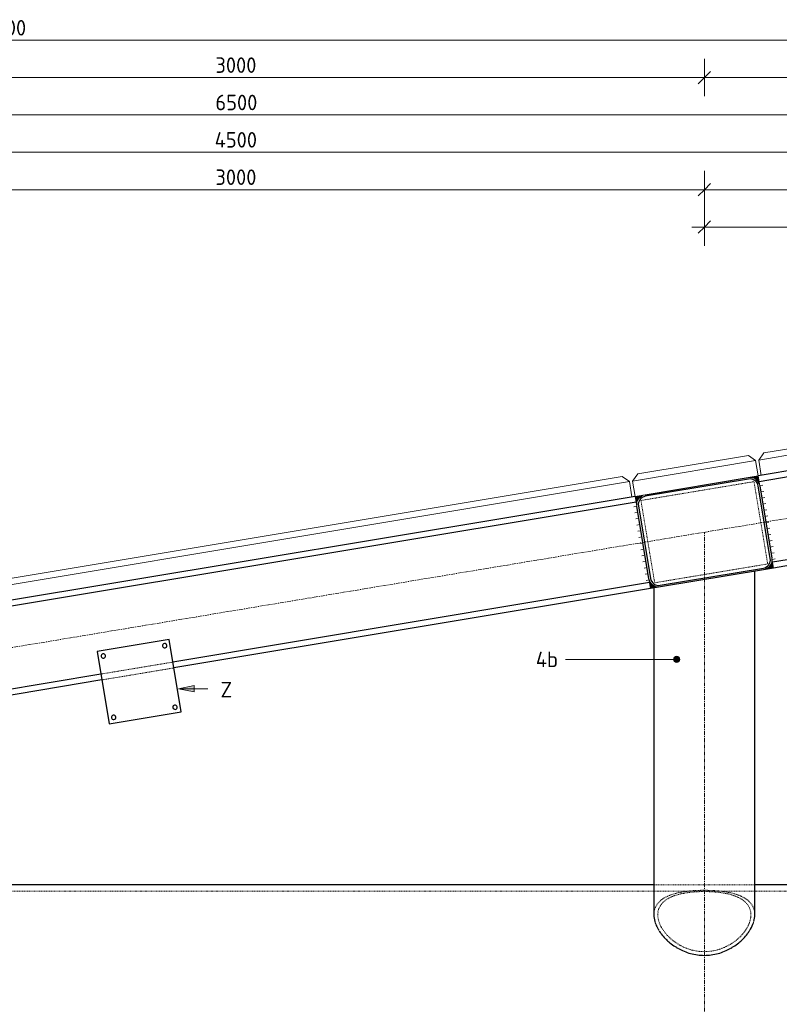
# Model space of a CAD drawing. Header units: millimetres. Extents: x -236694 to -141708, y -41476 to 103952.
# Tile 102 of 103: x -230421 to -227982, y 100789 to 103952. Entities that reach past the tile are written whole.
import ezdxf

# ---------------------------------------------------------------- set-up
doc = ezdxf.new("R2010")
doc.units = ezdxf.units.MM
doc.linetypes.add('Grid Line', pattern=[22.225, 12.7, -3.175, 3.175, -3.175])
doc.linetypes.add('XX-HIDDEN', pattern=[4, 2, -2])
for name, color, linetype, lineweight in [('Multi-Category Tags', 10, 'Continuous', 18), ('Multi-Category Tags-1', 7, 'Continuous', 18), ('N-CO-BC-BETONVORM-G', 50, 'Continuous', 25), ('N-CO-BC-BETONVORM-G-1', 50, 'XX-HIDDEN', 18), ('N-CO-BC-BETONVORM-GN', 10, 'XX-HIDDEN', 18), ('N-CO-KC-KUNSTSTOFVORM-G', 7, 'Continuous', 13), ('N-CO-SC-STAALVORM-G', 10, 'Continuous', 25), ('X-XX-AL-CONSTRUCTIELIJN-G', 7, 'Continuous', 25), ('X-XX-AL-CONSTRUCTIELIJN-G-1', 7, 'Grid Line', 18), ('X-XX-AL-M', 7, 'Continuous', 18), ('X-XX-AL-M-20', 7, 'Continuous', 18), ('X-XX-AL-T25-1', 250, 'Continuous', 13), ('X-XX-AL-T25-2', 7, 'Continuous', 13), ('X_XX_AL_DETAIL1_G', 7, 'Continuous', 13)]:
    doc.layers.add(name, color=color, linetype=linetype, lineweight=lineweight)
doc.styles.add('NLCS-ISO_1', font='NLCS-ISO.ttf', dxfattribs={"height": 50})
doc.dimstyles.new('2_5_NLCS_diagonal', dxfattribs={"dimscale": 304.8, "dimtxt": 50.137748, "dimasz": 0.131234, "dimexe": 0.19685, "dimexo": 0.0625, "dimgap": 0, "dimtad": 1, "dimdec": 0, "dimzin": 0, "dimdsep": 46, "dimtxsty": 'NLCS-ISO_1', "dimblk1": 'OBLIQUE', "dimblk2": 'OBLIQUE', "dimsah": 1, "dimcen": 0.09, "dimdle": 0.131234, "dimazin": 0, "dimtfac": 1, "dimtdec": 4, "dimtix": 1, "dimtmove": 0, "dimatfit": 3, "dimfxl": 0.19685, "dimfxlon": 1, "dimtvp": 1, "dimtolj": 1, "dimtzin": 0, "dimarcsym": 2})

# ---------------------------------------------------------------- blocks, each defined once
blk = doc.blocks.new('GM_afdekklepje - GM_afdekklepje-3673590-Bovenaanzicht geleidewerk dubbel')
at = {"layer": 'N-CO-SC-STAALVORM-G'}
for p, q in [((168, 145), (-168, 145)), ((-195, 118), (-195, -118)), ((195, -118), (195, 118)), ((-168, -145), (168, -145))]:
    blk.add_line(p, q, dxfattribs=at)
for centre, start, end in [((-168, 118), 90, 180), ((168, 118), 0, 90), ((-168, -118), 180, 270), ((168, -118), 270, 360)]:
    blk.add_arc(centre, 27, start, end, dxfattribs=at)
blk = doc.blocks.new('GM_Hakorit_3820 - GM_Hakorit_3820-3593615-Bovenaanzicht geleidewerk dubbel')
at = {"layer": 'N-CO-KC-KUNSTSTOFVORM-G'}
for p, q in [((-200, 0), (-200, -50)), ((200, -50), (200, 0)), ((-200, -50), (200, -50)), ((-180, -70), (-200, -50)), ((200, -50), (180, -70)), ((180, -70), (-180, -70))]:
    blk.add_line(p, q, dxfattribs=at)
blk = doc.blocks.new('GM_Hakorit_1100 - GM_Hakorit_1100-3713549-Bovenaanzicht geleidewerk dubbel')
at = {"layer": 'N-CO-KC-KUNSTSTOFVORM-G'}
for p, q in [((-550, -50), (-550, 0)), ((550, 0), (550, -50)), ((550, -50), (-550, -50)), ((-550, -50), (-530, -70)), ((530, -70), (550, -50)), ((530, -70), (-530, -70))]:
    blk.add_line(p, q, dxfattribs=at)
blk = doc.blocks.new('GM_Hakorit_2620 - GM_Hakorit_2620-3643089-Bovenaanzicht geleidewerk dubbel')
at = {"layer": 'N-CO-KC-KUNSTSTOFVORM-G'}
for p, q in [((-1310, -50), (-1310, 0)), ((1310, 0), (1310, -50)), ((1310, -50), (-1310, -50)), ((-1310, -50), (-1290, -70)), ((1290, -70), (1310, -50)), ((1290, -70), (-1290, -70))]:
    blk.add_line(p, q, dxfattribs=at)
blk = doc.blocks.new('GM_Bevestigingsplaat radardetector2 - GM_Bevestigingsplaat radardetector2-3839163-Bovenaanzicht geleidewerk dubbel')
at = {"layer": 'N-CO-SC-STAALVORM-G'}
for p, q in [((117.5, 92.5), (-117.5, 92.5)), ((-117.5, 92.5), (-117.5, -142.5)), ((117.5, -142.5), (117.5, 92.5)), ((-117.5, -142.5), (117.5, -142.5))]:
    blk.add_line(p, q, dxfattribs=at)
for centre, start, end in [((-100, 75), 0, 180), ((-100, 75), 180, 360), ((100, 75), 0, 180), ((100, 75), 180, 360), ((-100, -125), 0, 180), ((-100, -125), 180, 360), ((100, -125), 0, 180), ((100, -125), 180, 360)]:
    blk.add_arc(centre, 7, start, end, dxfattribs=at)
blk = doc.blocks.new('NLI_Balk_Buis - ø813_20-3690250-Bovenaanzicht geleidewerk dubbel')
at = {"layer": 'N-CO-BC-BETONVORM-GN'}
for p, q in [((1338, 386.5), (-1338.1, 386.5)), ((1661.9, 406.5), (1338.1, 406.5)), ((1350.3, 386.5), (1338.1, 386.5)), ((1649.7, 386.5), (1350.3, 386.5)), ((1661.9, 386.5), (1649.7, 386.5)), ((2838, 386.5), (1662, 386.5))]:
    blk.add_line(p, q, dxfattribs=at)
at = {"layer": 'N-CO-SC-STAALVORM-G'}
for p, q in [((1338, 406.5), (-1338.1, 406.5)), ((2838, 406.5), (1661.9, 406.5))]:
    blk.add_line(p, q, dxfattribs=at)
blk = doc.blocks.new('DIMBLOCK3-Bovenaanzicht geleidewerk dubbel')
at = {"layer": 'X-XX-AL-M-20'}
for p, q in [((-231222.7, 103705.7), (-231222.7, 103825.7)), ((-228222.7, 103705.7), (-228222.7, 103825.7)), ((-231222.7, 103765.7), (-231202.7, 103785.7)), ((-228222.7, 103765.7), (-228202.7, 103785.7)), ((-231222.7, 103765.7), (-231242.7, 103745.7)), ((-231222.7, 103765.7), (-228222.7, 103765.7)), ((-231222.7, 103765.7), (-231222.7, 103705.7)), ((-228222.7, 103765.7), (-228242.7, 103745.7)), ((-228222.7, 103765.7), (-228222.7, 103705.7))]:
    blk.add_line(p, q, dxfattribs=at)
at = {"layer": 'X-XX-AL-M-20', "color": 0, "insert": (-229792.7, 103830.8), "char_height": 50, "width": 168.009, "attachment_point": 1, "line_spacing_factor": 1.135194, "style": 'NLCS-ISO_1'}
blk.add_mtext('3000', dxfattribs=at)
blk = doc.blocks.new('_Oblique')
at = {"color": 0, "linetype": 'ByBlock', "lineweight": -2}
blk.add_line((-0.5, -0.5), (0.5, 0.5), dxfattribs=at)
blk = doc.blocks.new('DIMBLOCK4-Bovenaanzicht geleidewerk dubbel')
at = {"layer": 'X-XX-AL-M-20'}
for p, q in [((-228222.7, 103705.7), (-228222.7, 103825.7)), ((-226722.7, 103705.7), (-226722.7, 103825.7)), ((-228222.7, 103765.7), (-228202.7, 103785.7)), ((-226722.7, 103765.7), (-226702.7, 103785.7)), ((-228222.7, 103765.7), (-228242.7, 103745.7)), ((-228222.7, 103765.7), (-226722.7, 103765.7)), ((-228222.7, 103765.7), (-228222.7, 103705.7)), ((-226722.7, 103765.7), (-226742.7, 103745.7)), ((-226722.7, 103765.7), (-226722.7, 103705.7))]:
    blk.add_line(p, q, dxfattribs=at)
at = {"layer": 'X-XX-AL-M-20', "color": 0, "insert": (-227537.5, 103830.8), "char_height": 50, "width": 155.522, "attachment_point": 1, "line_spacing_factor": 1.135194, "style": 'NLCS-ISO_1'}
blk.add_mtext('1500', dxfattribs=at)
blk = doc.blocks.new('DIMBLOCK6-Bovenaanzicht geleidewerk dubbel')
at = {"layer": 'X-XX-AL-M-20'}
for p, q in [((-235472.7, 103825.7), (-235472.7, 103945.7)), ((-225472.7, 103825.7), (-225472.7, 103945.7)), ((-235472.7, 103885.7), (-235452.7, 103905.7)), ((-225472.7, 103885.7), (-225452.7, 103905.7)), ((-235512.7, 103885.7), (-225432.7, 103885.7)), ((-235472.7, 103885.7), (-235492.7, 103865.7)), ((-235472.7, 103885.7), (-235472.7, 103825.7)), ((-225472.7, 103885.7), (-225492.7, 103865.7)), ((-225472.7, 103885.7), (-225472.7, 103825.7))]:
    blk.add_line(p, q, dxfattribs=at)
at = {"layer": 'X-XX-AL-M-20', "color": 0, "insert": (-230555, 103950.8), "char_height": 50, "width": 197.524, "attachment_point": 1, "line_spacing_factor": 1.135194, "style": 'NLCS-ISO_1'}
blk.add_mtext('10000', dxfattribs=at)
blk = doc.blocks.new('DIMBLOCK8-Bovenaanzicht geleidewerk dubbel')
at = {"layer": 'X-XX-AL-M-20'}
for p, q in [((-231972.7, 103465.7), (-231972.7, 103585.7)), ((-227472.7, 103465.7), (-227472.7, 103585.7)), ((-231972.7, 103525.7), (-231992.7, 103505.7)), ((-231972.7, 103525.7), (-231952.7, 103545.7)), ((-231972.7, 103525.7), (-227472.7, 103525.7)), ((-231972.7, 103525.7), (-231972.7, 103465.7)), ((-227472.7, 103525.7), (-227492.7, 103505.7)), ((-227472.7, 103525.7), (-227452.7, 103545.7)), ((-227472.7, 103525.7), (-227472.7, 103465.7))]:
    blk.add_line(p, q, dxfattribs=at)
at = {"layer": 'X-XX-AL-M-20', "color": 0, "insert": (-229795.1, 103590.8), "char_height": 50, "width": 173.685, "attachment_point": 1, "line_spacing_factor": 1.135194, "style": 'NLCS-ISO_1'}
blk.add_mtext('4500', dxfattribs=at)
blk = doc.blocks.new('DIMBLOCK11-Bovenaanzicht geleidewerk dubbel')
at = {"layer": 'X-XX-AL-M-20'}
for p, q in [((-232972.7, 103585.7), (-232972.7, 103705.7)), ((-226472.7, 103585.7), (-226472.7, 103705.7)), ((-232972.7, 103645.7), (-232952.7, 103665.7)), ((-226472.7, 103645.7), (-226452.7, 103665.7)), ((-232972.7, 103645.7), (-232992.7, 103625.7)), ((-232972.7, 103645.7), (-226432.7, 103645.7)), ((-232972.7, 103645.7), (-232972.7, 103585.7)), ((-226472.7, 103645.7), (-226492.7, 103625.7)), ((-226472.7, 103645.7), (-226472.7, 103585.7))]:
    blk.add_line(p, q, dxfattribs=at)
at = {"layer": 'X-XX-AL-M-20', "color": 0, "insert": (-229792.7, 103710.8), "char_height": 50, "width": 168.009, "attachment_point": 1, "line_spacing_factor": 1.135194, "style": 'NLCS-ISO_1'}
blk.add_mtext('6500', dxfattribs=at)
blk = doc.blocks.new('DIMBLOCK14-Bovenaanzicht geleidewerk dubbel')
at = {"layer": 'X-XX-AL-M-20'}
for p, q in [((-231222.7, 103345.7), (-231222.7, 103465.7)), ((-228222.7, 103345.7), (-228222.7, 103465.7)), ((-231222.7, 103405.7), (-231242.7, 103385.7)), ((-231222.7, 103405.7), (-231202.7, 103425.7)), ((-231222.7, 103405.7), (-228222.7, 103405.7)), ((-231222.7, 103405.7), (-231222.7, 103345.7)), ((-228222.7, 103405.7), (-228242.7, 103385.7)), ((-228222.7, 103405.7), (-228202.7, 103425.7)), ((-228222.7, 103405.7), (-228222.7, 103345.7))]:
    blk.add_line(p, q, dxfattribs=at)
at = {"layer": 'X-XX-AL-M-20', "color": 0, "insert": (-229792.7, 103470.8), "char_height": 50, "width": 168.009, "attachment_point": 1, "line_spacing_factor": 1.135194, "style": 'NLCS-ISO_1'}
blk.add_mtext('3000', dxfattribs=at)
blk = doc.blocks.new('DIMBLOCK15-Bovenaanzicht geleidewerk dubbel')
at = {"layer": 'X-XX-AL-M-20'}
for p, q in [((-228222.7, 103345.7), (-228222.7, 103465.7)), ((-226722.7, 103345.7), (-226722.7, 103465.7)), ((-228222.7, 103405.7), (-228242.7, 103385.7)), ((-228222.7, 103405.7), (-228202.7, 103425.7)), ((-228222.7, 103405.7), (-226722.7, 103405.7)), ((-228222.7, 103405.7), (-228222.7, 103345.7)), ((-226722.7, 103405.7), (-226742.7, 103385.7)), ((-226722.7, 103405.7), (-226702.7, 103425.7)), ((-226722.7, 103405.7), (-226722.7, 103345.7))]:
    blk.add_line(p, q, dxfattribs=at)
at = {"layer": 'X-XX-AL-M-20', "color": 0, "insert": (-227537.5, 103470.8), "char_height": 50, "width": 155.522, "attachment_point": 1, "line_spacing_factor": 1.135194, "style": 'NLCS-ISO_1'}
blk.add_mtext('1500', dxfattribs=at)
blk = doc.blocks.new('DIMBLOCK19-Bovenaanzicht geleidewerk dubbel')
at = {"layer": 'X-XX-AL-M-20'}
for p, q in [((-228222.7, 103225.7), (-228222.7, 103345.7)), ((-227472.7, 103225.7), (-227472.7, 103345.7)), ((-228222.7, 103285.7), (-228202.7, 103305.7)), ((-227472.7, 103285.7), (-227452.7, 103305.7)), ((-228262.7, 103285.7), (-227472.7, 103285.7)), ((-228222.7, 103285.7), (-228242.7, 103265.7)), ((-228222.7, 103285.7), (-228222.7, 103225.7)), ((-227472.7, 103285.7), (-227492.7, 103265.7)), ((-227472.7, 103285.7), (-227472.7, 103225.7))]:
    blk.add_line(p, q, dxfattribs=at)
at = {"layer": 'X-XX-AL-M-20', "color": 0, "insert": (-227900.2, 103350.8), "char_height": 50, "width": 126.007, "attachment_point": 1, "line_spacing_factor": 1.135194, "style": 'NLCS-ISO_1'}
blk.add_mtext('750', dxfattribs=at)

msp = doc.modelspace()

# ---------------------------------------------------------------- hatches: boundary and pattern name
at = {"layer": 'Multi-Category Tags'}
msp.add_hatch(color=256, dxfattribs=at).paths.add_polyline_path([(-229910.8, 101802.5), (-229860.8, 101792.5), (-229860.8, 101812.5)], flags=0)
at = {"layer": 'X-XX-AL-CONSTRUCTIELIJN-G'}
for points in [[(-228044.9, 102454.6), (-228050.1, 102486.2), (-228081.7, 102480.9), (-228073.3, 102481.2), (-228065.2, 102479.4), (-228057.8, 102475.4), (-228051.7, 102469.7), (-228047.3, 102462.6)], [(-228439.4, 102388.9), (-228439.7, 102397.2), (-228437.8, 102405.4), (-228433.9, 102412.7), (-228428.2, 102418.9), (-228421.1, 102423.3), (-228413.1, 102425.7), (-228444.7, 102420.5), (-228442.1, 102405)], [(-228032.4, 102185), (-228000.8, 102190.3), (-228006.1, 102221.9), (-228005.8, 102213.5), (-228007.7, 102205.4), (-228011.6, 102198), (-228017.3, 102191.9), (-228024.4, 102187.5)], [(-228395.4, 102124.5), (-228363.8, 102129.8), (-228372.1, 102129.5), (-228380.3, 102131.4), (-228387.7, 102135.3), (-228393.8, 102141), (-228398.2, 102148.1), (-228400.6, 102156.1), (-228397, 102134.5)]]:
    msp.add_hatch(color=256, dxfattribs=at).paths.add_polyline_path(points, flags=0)
at = {"layer": 'X-XX-AL-T25-1'}
h = msp.add_hatch(color=256, dxfattribs=at)
edge = h.paths.add_edge_path(flags=0)
edge.add_arc((-228311.7, 101896.8), 10, 0, 360)

# ---------------------------------------------------------------- linework, layer by layer
at = {"layer": 'Multi-Category Tags'}
for p, q in [((-229860.8, 101812.5), (-229910.8, 101802.5)), ((-229910.8, 101802.5), (-229860.8, 101792.5)), ((-229910.8, 101802.5), (-229817.4, 101802.5)), ((-229860.8, 101792.5), (-229860.8, 101812.5))]:
    msp.add_line(p, q, dxfattribs=at)
at = {"layer": 'N-CO-BC-BETONVORM-GN'}
for p, q in [((-228063.3, 102467.8), (-228426.3, 102407.3)), ((-228019.2, 102203.4), (-228063.3, 102467.8)), ((-228426.3, 102407.3), (-228382.2, 102142.9)), ((-228382.2, 102142.9), (-228019.2, 102203.4)), ((-229929, 101888.2), (-230160.7, 101849.6)), ((-229925.9, 101869.4), (-230157.6, 101830.8))]:
    msp.add_line(p, q, dxfattribs=at)
for points, knots in [([(-228384.7, 101076.7), (-228384.6, 101086.1), (-228381.5, 101099.5), (-228371.6, 101114.4), (-228361.3, 101124.3), (-228348.6, 101132.6), (-228333.6, 101139.4), (-228316.6, 101144.9), (-228297.8, 101149.1), (-228283.7, 101151.2), (-228276.2, 101152.1), (-228275.6, 101152.2)], [0.0010706, 0.0010706, 0.0010706, 0.0010706, 0.0869565, 0.1304348, 0.173913, 0.2173913, 0.2608696, 0.3043478, 0.3478261, 0.3913043, 0.3950486, 0.3950486, 0.3950486, 0.3950486]), ([(-228372.2, 101076.3), (-228372.2, 101080.9), (-228371.2, 101089.9), (-228366.5, 101102.2), (-228359, 101113.1), (-228348.7, 101122.6), (-228336, 101130.6), (-228321, 101137.1), (-228304, 101142.3), (-228279.1, 101147.6), (-228251.5, 101150.4), (-228222.7, 101151.1), (-228194, 101150.4), (-228166.4, 101147.6), (-228141.5, 101142.3), (-228124.5, 101137.1), (-228109.5, 101130.6), (-228096.8, 101122.6), (-228086.5, 101113.1), (-228076.4, 101098.5), (-228073.3, 101085.6), (-228073.3, 101076.3)], [-1, -1, -1, -1, -0.954545, -0.909091, -0.863636, -0.818182, -0.772727, -0.727273, -0.681818, -0.636364, -0.545455, -0.5, -0.454545, -0.363636, -0.318182, -0.272727, -0.227273, -0.181818, -0.136364, -0.090909, 0, 0, 0, 0]), ([(-228274.5, 101152.3), (-228268.5, 101153), (-228255.1, 101154.2), (-228234, 101155.1), (-228211.5, 101155.1), (-228190.4, 101154.2), (-228177, 101153), (-228171, 101152.3)], [0.3972218, 0.3972218, 0.3972218, 0.3972218, 0.4347826, 0.4782609, 0.5217391, 0.5652174, 0.6027843, 0.6027843, 0.6027843, 0.6027843]), ([(-228169.9, 101152.2), (-228169.3, 101152.1), (-228161.8, 101151.2), (-228147.7, 101149.1), (-228128.9, 101144.9), (-228111.9, 101139.4), (-228096.9, 101132.6), (-228084.2, 101124.3), (-228072.2, 101112.8), (-228063.2, 101097.3), (-228060.8, 101083.7), (-228060.8, 101076.7)], [0.6049577, 0.6049577, 0.6049577, 0.6049577, 0.6086957, 0.6521739, 0.6956522, 0.7391304, 0.7826087, 0.826087, 0.8695652, 0.9347826, 0.9989296, 0.9989296, 0.9989296, 0.9989296]), ([(-228073.3, 101076.3), (-228073.3, 101071.7), (-228074.3, 101062.1), (-228078.9, 101047.3), (-228086.5, 101032.3), (-228096.8, 101017.7), (-228109.5, 101003.8), (-228124.5, 100991), (-228141.5, 100979.7), (-228166.4, 100967.3), (-228194, 100959.6), (-228222.7, 100957.6), (-228251.5, 100959.6), (-228279.1, 100967.3), (-228304, 100979.7), (-228321, 100991), (-228336, 101003.8), (-228348.7, 101017.7), (-228359, 101032.3), (-228369.1, 101052.3), (-228372.2, 101067), (-228372.2, 101076.3)], [-1, -1, -1, -1, -0.954545, -0.909091, -0.863636, -0.818182, -0.772727, -0.727273, -0.681818, -0.636364, -0.545455, -0.5, -0.454545, -0.363636, -0.318182, -0.272727, -0.227273, -0.181818, -0.136364, -0.090909, 0, 0, 0, 0]), ([(-228065.2, 101050.9), (-228064.8, 101051.9), (-228064.4, 101053.2), (-228064, 101054.6), (-228063.9, 101055)], [0.92659944, 0.92659944, 0.92659944, 0.92659944, 0.93478261, 0.93822891, 0.93822891, 0.93822891, 0.93822891])]:
    msp.add_open_spline(points, degree=3, knots=knots, dxfattribs=at)
for points in [[(-228381.6, 101055), (-228381.2, 101053.6), (-228380.8, 101052.3), (-228380.3, 101050.9)], [(-228369.7, 101028), (-228369.1, 101027), (-228368.5, 101026), (-228367.9, 101025)], [(-228077.6, 101025), (-228077, 101026), (-228076.4, 101027), (-228075.8, 101028)], [(-228346.8, 100998.8), (-228346.5, 100998.5), (-228346.2, 100998.2), (-228345.9, 100997.9)], [(-228099.6, 100997.9), (-228099.3, 100998.2), (-228099, 100998.5), (-228098.7, 100998.8)], [(-228308.8, 100969.6), (-228307.8, 100969), (-228306.7, 100968.4), (-228305.7, 100967.8)], [(-228139.8, 100967.8), (-228138.8, 100968.4), (-228137.7, 100969), (-228136.7, 100969.6)]]:
    msp.add_open_spline(points, degree=3, dxfattribs=at)
at = {"layer": 'N-CO-SC-STAALVORM-G'}
for p, q in [((-226944.7, 102670.5), (-228050.1, 102486.2)), ((-226941.6, 102651.7), (-228047, 102467.5)), ((-228413.1, 102425.7), (-228081.7, 102480.9)), ((-228044.9, 102454.6), (-228006.1, 102221.9)), ((-228444.7, 102420.5), (-231050.1, 101986.2)), ((-228441.6, 102401.7), (-231047, 101967.5)), ((-228400.6, 102156.1), (-228439.4, 102388.9)), ((-226898.5, 102393.3), (-228003.9, 102209)), ((-226895.4, 102374.5), (-228000.8, 102190.3)), ((-228032.4, 102185), (-228363.8, 102129.8)), ((-228060.8, 101076.3), (-228060.8, 102180.2)), ((-228398.5, 102143.3), (-229929, 101888.2)), ((-228395.4, 102124.5), (-229925.8, 101869.5)), ((-228384.7, 102126.3), (-228384.7, 101076.3)), ((-230160.8, 101849.6), (-231003.9, 101709)), ((-230157.6, 101830.8), (-231000.8, 101690.3))]:
    msp.add_line(p, q, dxfattribs=at)
for points in [[(-228384.7, 101076.3), (-228384.7, 101069.5), (-228383.6, 101062.3), (-228381.6, 101055)], [(-228063.9, 101055.1), (-228061.8, 101062.3), (-228060.8, 101069.5), (-228060.8, 101076.3)]]:
    msp.add_open_spline(points, degree=3, dxfattribs=at)
for points, knots in [([(-228380.3, 101050.8), (-228379.8, 101049.2), (-228377.3, 101042.5), (-228373.7, 101034.8), (-228370.2, 101028.9), (-228369.7, 101028.1)], [0.07350114, 0.07350114, 0.07350114, 0.07350114, 0.08695652, 0.13043478, 0.13700076, 0.13700076, 0.13700076, 0.13700076]), ([(-228367.8, 101025), (-228365.7, 101021.6), (-228359.8, 101013.2), (-228352.4, 101004.5), (-228347.3, 100999.3), (-228346.8, 100998.8)], [0.14568973, 0.14568973, 0.14568973, 0.14568973, 0.17391304, 0.2173913, 0.22176261, 0.22176261, 0.22176261, 0.22176261]), ([(-228098.7, 100998.8), (-228098.2, 100999.3), (-228093.1, 101004.5), (-228085.6, 101013.2), (-228079.8, 101021.6), (-228077.7, 101025)], [0.77824804, 0.77824804, 0.77824804, 0.77824804, 0.7826087, 0.82608696, 0.85431865, 0.85431865, 0.85431865, 0.85431865]), ([(-228075.7, 101028.1), (-228075.3, 101028.9), (-228070.9, 101036.4), (-228067.4, 101044.1), (-228065.2, 101050.8)], [0.86300509, 0.86300509, 0.86300509, 0.86300509, 0.86956522, 0.92650288, 0.92650288, 0.92650288, 0.92650288]), ([(-228345.8, 100997.8), (-228341.9, 100993.9), (-228332.7, 100985.6), (-228320, 100976.3), (-228311.4, 100971.1), (-228308.8, 100969.6)], [0.22478474, 0.22478474, 0.22478474, 0.22478474, 0.26086957, 0.30434783, 0.32216551, 0.32216551, 0.32216551, 0.32216551]), ([(-228136.6, 100969.6), (-228134.1, 100971.1), (-228125.5, 100976.3), (-228112.8, 100985.5), (-228103.6, 100993.9), (-228099.6, 100997.8)], [0.67784112, 0.67784112, 0.67784112, 0.67784112, 0.69565217, 0.73913043, 0.77523157, 0.77523157, 0.77523157, 0.77523157]), ([(-228305.6, 100967.8), (-228303, 100966.3), (-228293.9, 100961.6), (-228277.6, 100954.8), (-228256.1, 100949), (-228234, 100946), (-228211.5, 100946), (-228189.4, 100949), (-228167.9, 100954.8), (-228151.6, 100961.6), (-228142.5, 100966.3), (-228139.9, 100967.8)], [0.3296151, 0.3296151, 0.3296151, 0.3296151, 0.3478261, 0.3913043, 0.4347826, 0.4782609, 0.5217391, 0.5652174, 0.6086957, 0.6521739, 0.6703921, 0.6703921, 0.6703921, 0.6703921])]:
    msp.add_open_spline(points, degree=3, knots=knots, dxfattribs=at)
at = {"layer": 'X-XX-AL-CONSTRUCTIELIJN-G-1'}
for p, q in [((-225472.7, 102763.7), (-235472.7, 101097)), ((-228222.7, 100765.7), (-228222.7, 102305.4))]:
    msp.add_line(p, q, dxfattribs=at)
at = {"layer": 'X-XX-AL-T25-1'}
for p, q in [((-228634.1, 101896.8), (-228668.4, 101896.8)), ((-228311.7, 101896.8), (-228634.1, 101896.8))]:
    msp.add_line(p, q, dxfattribs=at)
msp.add_circle((-228311.7, 101896.8), 10, dxfattribs=at)
at = {"layer": 'X_XX_AL_DETAIL1_G'}
for p, q in [((-228050.1, 102486.2), (-228081.7, 102480.9)), ((-228044.9, 102454.6), (-228050.1, 102486.2)), ((-228044.9, 102454.6), (-228035, 102456.3)), ((-228413.1, 102425.7), (-228444.7, 102420.5)), ((-228444.7, 102420.5), (-228439.4, 102388.9)), ((-228041.6, 102434.9), (-228031.7, 102436.6)), ((-228038.3, 102415.2), (-228028.4, 102416.8)), ((-228439.4, 102388.9), (-228449.3, 102387.2)), ((-228035, 102395.5), (-228025.1, 102397.1)), ((-228436.1, 102369.2), (-228446, 102367.5)), ((-228031.7, 102375.7), (-228021.8, 102377.4)), ((-228028.4, 102356), (-228018.6, 102357.6)), ((-228432.8, 102349.4), (-228442.7, 102347.8)), ((-228429.6, 102329.7), (-228439.4, 102328.1)), ((-228025.1, 102336.3), (-228015.3, 102337.9)), ((-228426.3, 102310), (-228436.1, 102308.3)), ((-228423, 102290.2), (-228432.8, 102288.6)), ((-228021.8, 102316.5), (-228012, 102318.2)), ((-228018.6, 102296.8), (-228008.7, 102298.5)), ((-228419.7, 102270.5), (-228429.6, 102268.9)), ((-228015.3, 102277.1), (-228005.4, 102278.7)), ((-228012, 102257.4), (-228002.1, 102259)), ((-228416.4, 102250.8), (-228426.3, 102249.1)), ((-228413.1, 102231.1), (-228423, 102229.4)), ((-228008.7, 102237.6), (-227998.8, 102239.3)), ((-228409.8, 102211.3), (-228419.7, 102209.7)), ((-228000.8, 102190.3), (-228006.1, 102221.9)), ((-228005.4, 102217.9), (-227995.5, 102219.6)), ((-228406.5, 102191.6), (-228416.4, 102190)), ((-228403.3, 102171.9), (-228413.1, 102170.2)), ((-228032.4, 102185), (-228000.8, 102190.3)), ((-228400, 102152.2), (-228409.8, 102150.5)), ((-228400.6, 102156.1), (-228395.4, 102124.5)), ((-228395.4, 102124.5), (-228363.8, 102129.8))]:
    msp.add_line(p, q, dxfattribs=at)
for centre, start, end in [((-228076.4, 102449.4), 9.4623, 99.4623), ((-228407.9, 102394.1), 99.4623, 189.4623), ((-228037.6, 102216.6), 279.4623, 9.4623), ((-228369.1, 102161.4), 189.4623, 279.4623)]:
    msp.add_arc(centre, 32, start, end, dxfattribs=at)

# ---------------------------------------------------------------- block references
at = {"layer": 'N-CO-BC-BETONVORM-G'}
for name, p, rotation in [('GM_Hakorit_1100 - GM_Hakorit_1100-3713549-Bovenaanzicht geleidewerk dubbel', (-227497.4, 102578.3), 189.4623222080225), ('GM_Hakorit_3820 - GM_Hakorit_3820-3593615-Bovenaanzicht geleidewerk dubbel', (-228247.4, 102453.3), 189.4623222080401), ('GM_Hakorit_2620 - GM_Hakorit_2620-3643089-Bovenaanzicht geleidewerk dubbel', (-229747.4, 102203.3), 189.4623222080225), ('GM_afdekklepje - GM_afdekklepje-3673590-Bovenaanzicht geleidewerk dubbel', (-228222.7, 102305.4), 9.462322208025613), ('GM_Bevestigingsplaat radardetector2 - GM_Bevestigingsplaat radardetector2-3839163-Bovenaanzicht geleidewerk dubbel', (-230041.7, 101850.1), 9.462322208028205)]:
    msp.add_blockref(name, p, dxfattribs=dict(at, rotation=rotation))
at = {"layer": 'N-CO-BC-BETONVORM-G-1'}
msp.add_blockref('NLI_Balk_Buis - ø813_20-3690250-Bovenaanzicht geleidewerk dubbel', (-229722.7, 100765.7), dxfattribs=at)

# ---------------------------------------------------------------- texts
at = {"layer": 'Multi-Category Tags-1', "insert": (-229776.3, 101824.6), "char_height": 50, "width": 48.101, "attachment_point": 1, "style": 'NLCS-ISO_1'}
msp.add_mtext('Z', dxfattribs=at)
at = {"layer": 'X-XX-AL-T25-2', "insert": (-228763.8, 101921.8), "char_height": 50, "width": 91.392, "attachment_point": 1, "style": 'NLCS-ISO_1'}
msp.add_mtext('4b', dxfattribs=at)

# ---------------------------------------------------------------- dimensions: what is measured, and where the dimension line sits
at = {"layer": 'X-XX-AL-M'}
for base, p1, p2, override, picture, middle in [((-225472.7, 103885.7), (-235472.7, 103825.7), (-225472.7, 103825.7), {"dimpost": '<>', "dimfxl": 10000}, 'DIMBLOCK6-Bovenaanzicht geleidewerk dubbel', (-230472.7, 103910.7)), ((-228222.7, 103765.7), (-231222.7, 103705.7), (-228222.7, 103705.7), {"dimpost": '<>', "dimfxl": 3000}, 'DIMBLOCK3-Bovenaanzicht geleidewerk dubbel', (-229722.7, 103790.7)), ((-226722.7, 103765.7), (-228222.7, 103705.7), (-226722.7, 103705.7), {"dimpost": '<>', "dimfxl": 1500}, 'DIMBLOCK4-Bovenaanzicht geleidewerk dubbel', (-227472.7, 103790.7)), ((-226472.7, 103645.7), (-232972.7, 103585.7), (-226472.7, 103585.7), {"dimpost": '<>', "dimfxl": 6500}, 'DIMBLOCK11-Bovenaanzicht geleidewerk dubbel', (-229722.7, 103670.7)), ((-227472.7, 103525.7), (-231972.7, 103465.7), (-227472.7, 103465.7), {"dimpost": '<>', "dimfxl": 4500}, 'DIMBLOCK8-Bovenaanzicht geleidewerk dubbel', (-229722.7, 103550.7)), ((-228222.7, 103405.7), (-231222.7, 103345.7), (-228222.7, 103345.7), {"dimpost": '<>', "dimfxl": 3000}, 'DIMBLOCK14-Bovenaanzicht geleidewerk dubbel', (-229722.7, 103430.7)), ((-226722.7, 103405.7), (-228222.7, 103345.7), (-226722.7, 103345.7), {"dimpost": '<>', "dimfxl": 1500}, 'DIMBLOCK15-Bovenaanzicht geleidewerk dubbel', (-227472.7, 103430.7)), ((-227472.7, 103285.7), (-228222.7, 103225.7), (-227472.7, 103225.7), {"dimpost": '<>', "dimfxl": 750}, 'DIMBLOCK19-Bovenaanzicht geleidewerk dubbel', (-227847.7, 103310.7))]:
    dim = msp.add_linear_dim(base=base, p1=p1, p2=p2, dimstyle='2_5_NLCS_diagonal', override=override, dxfattribs=at)
    dim.commit()
    dim.dimension.update_dxf_attribs({"geometry": picture, "text_midpoint": middle})

doc.saveas('drawing.dxf')
